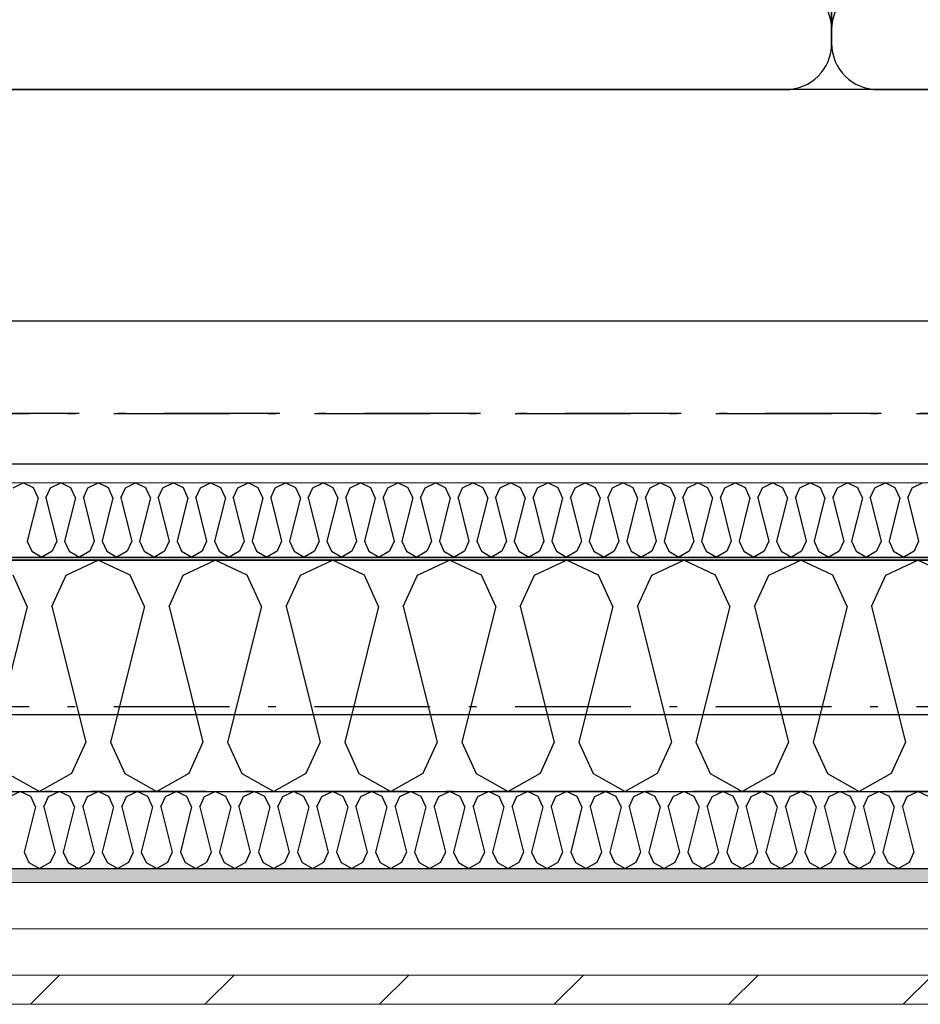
# Model space of a CAD drawing. Header units: millimetres. Extents: x -117798 to 93698, y -182207 to 252400.
# Tile 254 of 256: x -63789 to -63206, y -12305 to -11667. Entities that reach past the tile are written whole.
import ezdxf
from ezdxf.enums import TextEntityAlignment as Align

# ---------------------------------------------------------------- set-up
doc = ezdxf.new("R2010")
doc.units = ezdxf.units.MM
doc.header["$LTSCALE"] = 0.5
doc.header["$MEASUREMENT"] = 0
for name, pattern in [('Akselinje', [1500, 1000, -200, 100, -200]), ('Over snittplan', [260, 150, -50, 10, -50]), ('PLINE', [0])]:
    doc.linetypes.add(name, pattern=pattern)
for name, color, linetype in [('223- Bjelker', 7, 'Continuous'), ('232- Ikke-bærende yttervegger', 7, 'Continuous'), ('232- Ikke-bærende yttervegger (Skravur)', 7, 'Continuous'), ('232- Ikke-bærende yttervegger (Skravur)(Nye konstruksjoner)', 7, 'Continuous'), ('232- Ikke-bærende yttervegger(Nye konstruksjoner)', 7, 'Continuous'), ('235- Utvendig kledning og overflate (Skravur)(Nye konstruksjoner)', 7, 'Continuous'), ('251- Frittbærende dekker', 7, 'Continuous'), ('256- Faste himlinger og overflatebehandling(Nye konstruksjoner)', 7, 'Continuous'), ('261- Primærkonstruksjon (tak)', 7, 'Continuous'), ('262- Taktekking(Nye konstruksjoner)', 7, 'Continuous'), ('2762 Løse sittebenker_ stoler_ bord(Nye konstruksjoner)', 7, 'Continuous'), ('82-- Modullinjer', 7, 'Continuous'), ('862- M___Nettoareal(Nye konstruksjoner)', 7, 'Continuous'), ('862- M___Nettoareal(Polylinje)(Nye konstruksjoner)', 7, 'Continuous'), ('862- M___Nettoareal(Tekst)(Nye konstruksjoner)', 7, 'Continuous')]:
    doc.layers.add(name, color=color, linetype=linetype)
doc.layers.add('235- Utvendig kledning og overflate(Nye konstruksjoner)', color=7, linetype='Continuous', lineweight=0)
doc.layers.add('236- Innvendig kledning og overflate(Nye konstruksjoner)', color=7, linetype='Continuous', lineweight=0)
doc.styles.add('GENERATED_STYLE_1', font='arial.ttf')
doc.styles.add('GENERATED_STYLE_4', font='arial.ttf')

# ---------------------------------------------------------------- blocks, each defined once
blk = doc.blocks.new('Personal_A-203_8', base_point=(-63784.59, -7535.43))
at = {"layer": '862- M___Nettoareal(Polylinje)(Nye konstruksjoner)', "linetype": 'PLINE', "flags": 128}
blk.add_lwpolyline([(-67635.66, -5151.93), (-67635.66, -8254.43), (-66998.16, -8254.43), (-66998.16, -8579.43), (-67635.66, -8579.43), (-67635.66, -11724.43), (-66998.16, -11724.43), (-66998.16, -11954.43), (-61678.16, -11954.43), (-61678.16, -11916.93), (-61540.66, -11916.93), (-61540.66, -8516.93), (-61678.16, -8516.93), (-61678.16, -8316.93), (-61540.66, -8316.93), (-61540.66, -4916.93), (-61678.16, -4916.93), (-61678.16, -4716.93), (-61540.66, -4716.93), (-61540.66, -3686.93), (-66305.13, -3686.93), (-67007.42, -5151.93)], close=True, dxfattribs=at)
at = {"layer": '862- M___Nettoareal(Tekst)(Nye konstruksjoner)', "style": 'GENERATED_STYLE_1'}
for tag, height, p in [('DUMMY_862', 150, (-63902.45, -7129.47)), ('ROOM_NAME', 150, (-63902.45, -7975.67)), ('DUMMY_861', 100, (-64059.59, -7575.42)), ('ROOM_NUMBER', 100, (-64059.59, -7964.24)), ('DUMMY_863', 100, (-63666.74, -7941.38))]:
    blk.add_attdef(tag, text='', height=height, rotation=90, dxfattribs=at).set_placement(p, align=Align.TOP_LEFT)
blk = doc.blocks.new('*X136')
at = {"layer": '232- Ikke-bærende yttervegger (Skravur)', "linetype": 'PLINE'}
for p, q in [((-63759.06, -12026.73), (-63738.34, -12016.93)), ((-63717.62, -12026.73), (-63738.34, -12016.93)), ((-63683.18, -12026.73), (-63662.46, -12016.93)), ((-63641.74, -12026.73), (-63662.46, -12016.93)), ((-63607.3, -12026.73), (-63586.58, -12016.93)), ((-63565.86, -12026.73), (-63586.58, -12016.93)), ((-63531.42, -12026.73), (-63510.7, -12016.93)), ((-63489.98, -12026.73), (-63510.7, -12016.93)), ((-63455.55, -12026.73), (-63434.82, -12016.93)), ((-63414.1, -12026.73), (-63434.82, -12016.93)), ((-63379.67, -12026.73), (-63358.95, -12016.93)), ((-63338.22, -12026.73), (-63358.95, -12016.93)), ((-63303.79, -12026.73), (-63283.07, -12016.93)), ((-63262.34, -12026.73), (-63283.07, -12016.93)), ((-63227.91, -12026.73), (-63207.19, -12016.93)), ((-63186.47, -12026.73), (-63207.19, -12016.93)), ((-63784.25, -12047.05), (-63793.5, -12026.73)), ((-63768.31, -12047.05), (-63759.06, -12026.73)), ((-63708.37, -12047.05), (-63717.62, -12026.73)), ((-63692.43, -12047.05), (-63683.18, -12026.73)), ((-63632.49, -12047.05), (-63641.74, -12026.73)), ((-63616.55, -12047.05), (-63607.3, -12026.73)), ((-63556.61, -12047.05), (-63565.86, -12026.73)), ((-63540.67, -12047.05), (-63531.42, -12026.73)), ((-63480.73, -12047.05), (-63489.98, -12026.73)), ((-63464.79, -12047.05), (-63455.55, -12026.73)), ((-63404.86, -12047.05), (-63414.1, -12026.73)), ((-63388.91, -12047.05), (-63379.67, -12026.73)), ((-63328.98, -12047.05), (-63338.22, -12026.73)), ((-63313.03, -12047.05), (-63303.79, -12026.73)), ((-63253.1, -12047.05), (-63262.34, -12026.73)), ((-63237.16, -12047.05), (-63227.91, -12026.73)), ((-63784.25, -12047.05), (-63806.25, -12135.04)), ((-63768.31, -12047.05), (-63746.31, -12135.04)), ((-63708.37, -12047.05), (-63730.37, -12135.04)), ((-63692.43, -12047.05), (-63670.43, -12135.04)), ((-63632.49, -12047.05), (-63654.49, -12135.04)), ((-63616.55, -12047.05), (-63594.55, -12135.04)), ((-63556.61, -12047.05), (-63578.61, -12135.04)), ((-63540.67, -12047.05), (-63518.67, -12135.04)), ((-63480.73, -12047.05), (-63502.73, -12135.04)), ((-63464.79, -12047.05), (-63442.8, -12135.04)), ((-63404.86, -12047.05), (-63426.85, -12135.04)), ((-63388.91, -12047.05), (-63366.92, -12135.04)), ((-63328.98, -12047.05), (-63350.97, -12135.04)), ((-63313.03, -12047.05), (-63291.04, -12135.04)), ((-63253.1, -12047.05), (-63275.1, -12135.04)), ((-63237.16, -12047.05), (-63215.16, -12135.04)), ((-63746.31, -12135.04), (-63755.56, -12155.36)), ((-63730.37, -12135.04), (-63721.12, -12155.36)), ((-63670.43, -12135.04), (-63679.68, -12155.36)), ((-63654.49, -12135.04), (-63645.24, -12155.36)), ((-63594.55, -12135.04), (-63603.8, -12155.36)), ((-63578.61, -12135.04), (-63569.36, -12155.36)), ((-63518.67, -12135.04), (-63527.92, -12155.36)), ((-63502.73, -12135.04), (-63493.49, -12155.36)), ((-63442.8, -12135.04), (-63452.04, -12155.36)), ((-63426.85, -12135.04), (-63417.61, -12155.36)), ((-63366.92, -12135.04), (-63376.16, -12155.36)), ((-63350.97, -12135.04), (-63341.73, -12155.36)), ((-63291.04, -12135.04), (-63300.28, -12155.36)), ((-63275.1, -12135.04), (-63265.85, -12155.36)), ((-63215.16, -12135.04), (-63224.41, -12155.36)), ((-63797, -12155.36), (-63776.28, -12166.93)), ((-63755.56, -12155.36), (-63776.28, -12166.93)), ((-63721.12, -12155.36), (-63700.4, -12166.93)), ((-63679.68, -12155.36), (-63700.4, -12166.93)), ((-63645.24, -12155.36), (-63624.52, -12166.93)), ((-63603.8, -12155.36), (-63624.52, -12166.93)), ((-63569.36, -12155.36), (-63548.64, -12166.93)), ((-63527.92, -12155.36), (-63548.64, -12166.93)), ((-63493.49, -12155.36), (-63472.76, -12166.93)), ((-63452.04, -12155.36), (-63472.76, -12166.93)), ((-63417.61, -12155.36), (-63396.88, -12166.93)), ((-63376.16, -12155.36), (-63396.88, -12166.93)), ((-63341.73, -12155.36), (-63321.01, -12166.93)), ((-63300.28, -12155.36), (-63321.01, -12166.93)), ((-63265.85, -12155.36), (-63245.13, -12166.93)), ((-63224.41, -12155.36), (-63245.13, -12166.93))]:
    blk.add_line(p, q, dxfattribs=at)
blk = doc.blocks.new('*X358')
at = {"layer": '232- Ikke-bærende yttervegger (Skravur)(Nye konstruksjoner)', "linetype": 'PLINE'}
for p, q in [((-63793.53, -11970.07), (-63786.9, -11966.93)), ((-63780.27, -11970.07), (-63786.9, -11966.93)), ((-63769.25, -11970.07), (-63762.62, -11966.93)), ((-63755.99, -11970.07), (-63762.62, -11966.93)), ((-63744.97, -11970.07), (-63738.34, -11966.93)), ((-63731.71, -11970.07), (-63738.34, -11966.93)), ((-63720.69, -11970.07), (-63714.06, -11966.93)), ((-63707.43, -11970.07), (-63714.06, -11966.93)), ((-63696.41, -11970.07), (-63689.78, -11966.93)), ((-63683.15, -11970.07), (-63689.78, -11966.93)), ((-63672.13, -11970.07), (-63665.5, -11966.93)), ((-63658.87, -11970.07), (-63665.5, -11966.93)), ((-63647.85, -11970.07), (-63641.22, -11966.93)), ((-63634.58, -11970.07), (-63641.22, -11966.93)), ((-63623.56, -11970.07), (-63616.93, -11966.93)), ((-63610.3, -11970.07), (-63616.93, -11966.93)), ((-63599.28, -11970.07), (-63592.65, -11966.93)), ((-63586.02, -11970.07), (-63592.65, -11966.93)), ((-63575, -11970.07), (-63568.37, -11966.93)), ((-63561.74, -11970.07), (-63568.37, -11966.93)), ((-63550.72, -11970.07), (-63544.09, -11966.93)), ((-63537.46, -11970.07), (-63544.09, -11966.93)), ((-63526.44, -11970.07), (-63519.81, -11966.93)), ((-63513.18, -11970.07), (-63519.81, -11966.93)), ((-63502.16, -11970.07), (-63495.53, -11966.93)), ((-63488.9, -11970.07), (-63495.53, -11966.93)), ((-63477.88, -11970.07), (-63471.25, -11966.93)), ((-63464.62, -11970.07), (-63471.25, -11966.93)), ((-63453.6, -11970.07), (-63446.96, -11966.93)), ((-63440.33, -11970.07), (-63446.96, -11966.93)), ((-63429.31, -11970.07), (-63422.68, -11966.93)), ((-63416.05, -11970.07), (-63422.68, -11966.93)), ((-63405.03, -11970.07), (-63398.4, -11966.93)), ((-63391.77, -11970.07), (-63398.4, -11966.93)), ((-63380.75, -11970.07), (-63374.12, -11966.93)), ((-63367.49, -11970.07), (-63374.12, -11966.93)), ((-63356.47, -11970.07), (-63349.84, -11966.93)), ((-63343.21, -11970.07), (-63349.84, -11966.93)), ((-63332.19, -11970.07), (-63325.56, -11966.93)), ((-63318.93, -11970.07), (-63325.56, -11966.93)), ((-63307.91, -11970.07), (-63301.28, -11966.93)), ((-63294.65, -11970.07), (-63301.28, -11966.93)), ((-63283.63, -11970.07), (-63277, -11966.93)), ((-63270.37, -11970.07), (-63277, -11966.93)), ((-63259.35, -11970.07), (-63252.71, -11966.93)), ((-63246.08, -11970.07), (-63252.71, -11966.93)), ((-63235.06, -11970.07), (-63228.43, -11966.93)), ((-63221.8, -11970.07), (-63228.43, -11966.93)), ((-63210.78, -11970.07), (-63204.15, -11966.93)), ((-63777.31, -11976.57), (-63780.27, -11970.07)), ((-63772.21, -11976.57), (-63769.25, -11970.07)), ((-63753.03, -11976.57), (-63755.99, -11970.07)), ((-63747.93, -11976.57), (-63744.97, -11970.07)), ((-63728.75, -11976.57), (-63731.71, -11970.07)), ((-63723.65, -11976.57), (-63720.69, -11970.07)), ((-63704.47, -11976.57), (-63707.43, -11970.07)), ((-63699.37, -11976.57), (-63696.41, -11970.07)), ((-63680.19, -11976.57), (-63683.15, -11970.07)), ((-63675.09, -11976.57), (-63672.13, -11970.07)), ((-63655.91, -11976.57), (-63658.87, -11970.07)), ((-63650.8, -11976.57), (-63647.85, -11970.07)), ((-63631.63, -11976.57), (-63634.58, -11970.07)), ((-63626.52, -11976.57), (-63623.56, -11970.07)), ((-63607.34, -11976.57), (-63610.3, -11970.07)), ((-63602.24, -11976.57), (-63599.28, -11970.07)), ((-63583.06, -11976.57), (-63586.02, -11970.07)), ((-63577.96, -11976.57), (-63575, -11970.07)), ((-63558.78, -11976.57), (-63561.74, -11970.07)), ((-63553.68, -11976.57), (-63550.72, -11970.07)), ((-63534.5, -11976.57), (-63537.46, -11970.07)), ((-63529.4, -11976.57), (-63526.44, -11970.07)), ((-63510.22, -11976.57), (-63513.18, -11970.07)), ((-63505.12, -11976.57), (-63502.16, -11970.07)), ((-63485.94, -11976.57), (-63488.9, -11970.07)), ((-63480.84, -11976.57), (-63477.88, -11970.07)), ((-63461.66, -11976.57), (-63464.62, -11970.07)), ((-63456.55, -11976.57), (-63453.6, -11970.07)), ((-63437.37, -11976.57), (-63440.33, -11970.07)), ((-63432.27, -11976.57), (-63429.31, -11970.07)), ((-63413.09, -11976.57), (-63416.05, -11970.07)), ((-63407.99, -11976.57), (-63405.03, -11970.07)), ((-63388.81, -11976.57), (-63391.77, -11970.07)), ((-63383.71, -11976.57), (-63380.75, -11970.07)), ((-63364.53, -11976.57), (-63367.49, -11970.07)), ((-63359.43, -11976.57), (-63356.47, -11970.07)), ((-63340.25, -11976.57), (-63343.21, -11970.07)), ((-63335.15, -11976.57), (-63332.19, -11970.07)), ((-63315.97, -11976.57), (-63318.93, -11970.07)), ((-63310.87, -11976.57), (-63307.91, -11970.07)), ((-63291.69, -11976.57), (-63294.65, -11970.07)), ((-63286.59, -11976.57), (-63283.63, -11970.07)), ((-63267.41, -11976.57), (-63270.37, -11970.07)), ((-63262.3, -11976.57), (-63259.35, -11970.07)), ((-63243.12, -11976.57), (-63246.08, -11970.07)), ((-63238.02, -11976.57), (-63235.06, -11970.07)), ((-63218.84, -11976.57), (-63221.8, -11970.07)), ((-63213.74, -11976.57), (-63210.78, -11970.07)), ((-63777.31, -11976.57), (-63784.35, -12004.72)), ((-63772.21, -11976.57), (-63765.17, -12004.72)), ((-63753.03, -11976.57), (-63760.07, -12004.72)), ((-63747.93, -11976.57), (-63740.89, -12004.72)), ((-63728.75, -11976.57), (-63735.79, -12004.72)), ((-63723.65, -11976.57), (-63716.61, -12004.72)), ((-63704.47, -11976.57), (-63711.51, -12004.72)), ((-63699.37, -11976.57), (-63692.33, -12004.72)), ((-63680.19, -11976.57), (-63687.23, -12004.72)), ((-63675.09, -11976.57), (-63668.05, -12004.72)), ((-63655.91, -11976.57), (-63662.95, -12004.72)), ((-63650.8, -11976.57), (-63643.77, -12004.72)), ((-63631.63, -11976.57), (-63638.66, -12004.72)), ((-63626.52, -11976.57), (-63619.48, -12004.72)), ((-63607.34, -11976.57), (-63614.38, -12004.72)), ((-63602.24, -11976.57), (-63595.2, -12004.72)), ((-63583.06, -11976.57), (-63590.1, -12004.72)), ((-63577.96, -11976.57), (-63570.92, -12004.72)), ((-63558.78, -11976.57), (-63565.82, -12004.72)), ((-63553.68, -11976.57), (-63546.64, -12004.72)), ((-63534.5, -11976.57), (-63541.54, -12004.72)), ((-63529.4, -11976.57), (-63522.36, -12004.72)), ((-63510.22, -11976.57), (-63517.26, -12004.72)), ((-63505.12, -11976.57), (-63498.08, -12004.72)), ((-63485.94, -11976.57), (-63492.98, -12004.72)), ((-63480.84, -11976.57), (-63473.8, -12004.72)), ((-63461.66, -11976.57), (-63468.7, -12004.72)), ((-63456.55, -11976.57), (-63449.52, -12004.72)), ((-63437.37, -11976.57), (-63444.41, -12004.72)), ((-63432.27, -11976.57), (-63425.23, -12004.72)), ((-63413.09, -11976.57), (-63420.13, -12004.72)), ((-63407.99, -11976.57), (-63400.95, -12004.72)), ((-63388.81, -11976.57), (-63395.85, -12004.72)), ((-63383.71, -11976.57), (-63376.67, -12004.72)), ((-63364.53, -11976.57), (-63371.57, -12004.72)), ((-63359.43, -11976.57), (-63352.39, -12004.72)), ((-63340.25, -11976.57), (-63347.29, -12004.72)), ((-63335.15, -11976.57), (-63328.11, -12004.72)), ((-63315.97, -11976.57), (-63323.01, -12004.72)), ((-63310.87, -11976.57), (-63303.83, -12004.72)), ((-63291.69, -11976.57), (-63298.73, -12004.72)), ((-63286.59, -11976.57), (-63279.55, -12004.72)), ((-63267.41, -11976.57), (-63274.45, -12004.72)), ((-63262.3, -11976.57), (-63255.27, -12004.72)), ((-63243.12, -11976.57), (-63250.16, -12004.72)), ((-63238.02, -11976.57), (-63230.98, -12004.72)), ((-63218.84, -11976.57), (-63225.88, -12004.72)), ((-63213.74, -11976.57), (-63206.7, -12004.72)), ((-63784.35, -12004.72), (-63781.39, -12011.23)), ((-63765.17, -12004.72), (-63768.13, -12011.23)), ((-63760.07, -12004.72), (-63757.11, -12011.23)), ((-63740.89, -12004.72), (-63743.85, -12011.23)), ((-63735.79, -12004.72), (-63732.83, -12011.23)), ((-63716.61, -12004.72), (-63719.57, -12011.23)), ((-63711.51, -12004.72), (-63708.55, -12011.23)), ((-63692.33, -12004.72), (-63695.29, -12011.23)), ((-63687.23, -12004.72), (-63684.27, -12011.23)), ((-63668.05, -12004.72), (-63671.01, -12011.23)), ((-63662.95, -12004.72), (-63659.99, -12011.23)), ((-63643.77, -12004.72), (-63646.72, -12011.23)), ((-63638.66, -12004.72), (-63635.71, -12011.23)), ((-63619.48, -12004.72), (-63622.44, -12011.23)), ((-63614.38, -12004.72), (-63611.42, -12011.23)), ((-63595.2, -12004.72), (-63598.16, -12011.23)), ((-63590.1, -12004.72), (-63587.14, -12011.23)), ((-63570.92, -12004.72), (-63573.88, -12011.23)), ((-63565.82, -12004.72), (-63562.86, -12011.23)), ((-63546.64, -12004.72), (-63549.6, -12011.23)), ((-63541.54, -12004.72), (-63538.58, -12011.23)), ((-63522.36, -12004.72), (-63525.32, -12011.23)), ((-63517.26, -12004.72), (-63514.3, -12011.23)), ((-63498.08, -12004.72), (-63501.04, -12011.23)), ((-63492.98, -12004.72), (-63490.02, -12011.23)), ((-63473.8, -12004.72), (-63476.76, -12011.23)), ((-63468.7, -12004.72), (-63465.74, -12011.23)), ((-63449.52, -12004.72), (-63452.47, -12011.23)), ((-63444.41, -12004.72), (-63441.46, -12011.23)), ((-63425.23, -12004.72), (-63428.19, -12011.23)), ((-63420.13, -12004.72), (-63417.17, -12011.23)), ((-63400.95, -12004.72), (-63403.91, -12011.23)), ((-63395.85, -12004.72), (-63392.89, -12011.23)), ((-63376.67, -12004.72), (-63379.63, -12011.23)), ((-63371.57, -12004.72), (-63368.61, -12011.23)), ((-63352.39, -12004.72), (-63355.35, -12011.23)), ((-63347.29, -12004.72), (-63344.33, -12011.23)), ((-63328.11, -12004.72), (-63331.07, -12011.23)), ((-63323.01, -12004.72), (-63320.05, -12011.23)), ((-63303.83, -12004.72), (-63306.79, -12011.23)), ((-63298.73, -12004.72), (-63295.77, -12011.23)), ((-63279.55, -12004.72), (-63282.51, -12011.23)), ((-63274.45, -12004.72), (-63271.49, -12011.23)), ((-63255.27, -12004.72), (-63258.22, -12011.23)), ((-63250.16, -12004.72), (-63247.21, -12011.23)), ((-63230.98, -12004.72), (-63233.94, -12011.23)), ((-63225.88, -12004.72), (-63222.92, -12011.23)), ((-63206.7, -12004.72), (-63209.66, -12011.23)), ((-63781.39, -12011.23), (-63774.76, -12014.93)), ((-63768.13, -12011.23), (-63774.76, -12014.93)), ((-63757.11, -12011.23), (-63750.48, -12014.93)), ((-63743.85, -12011.23), (-63750.48, -12014.93)), ((-63732.83, -12011.23), (-63726.2, -12014.93)), ((-63719.57, -12011.23), (-63726.2, -12014.93)), ((-63708.55, -12011.23), (-63701.92, -12014.93)), ((-63695.29, -12011.23), (-63701.92, -12014.93)), ((-63684.27, -12011.23), (-63677.64, -12014.93)), ((-63671.01, -12011.23), (-63677.64, -12014.93)), ((-63659.99, -12011.23), (-63653.36, -12014.93)), ((-63646.72, -12011.23), (-63653.36, -12014.93)), ((-63635.71, -12011.23), (-63629.07, -12014.93)), ((-63622.44, -12011.23), (-63629.07, -12014.93)), ((-63611.42, -12011.23), (-63604.79, -12014.93)), ((-63598.16, -12011.23), (-63604.79, -12014.93)), ((-63587.14, -12011.23), (-63580.51, -12014.93)), ((-63573.88, -12011.23), (-63580.51, -12014.93)), ((-63562.86, -12011.23), (-63556.23, -12014.93)), ((-63549.6, -12011.23), (-63556.23, -12014.93)), ((-63538.58, -12011.23), (-63531.95, -12014.93)), ((-63525.32, -12011.23), (-63531.95, -12014.93)), ((-63514.3, -12011.23), (-63507.67, -12014.93)), ((-63501.04, -12011.23), (-63507.67, -12014.93)), ((-63490.02, -12011.23), (-63483.39, -12014.93)), ((-63476.76, -12011.23), (-63483.39, -12014.93)), ((-63465.74, -12011.23), (-63459.11, -12014.93)), ((-63452.47, -12011.23), (-63459.11, -12014.93)), ((-63441.46, -12011.23), (-63434.82, -12014.93)), ((-63428.19, -12011.23), (-63434.82, -12014.93)), ((-63417.17, -12011.23), (-63410.54, -12014.93)), ((-63403.91, -12011.23), (-63410.54, -12014.93)), ((-63392.89, -12011.23), (-63386.26, -12014.93)), ((-63379.63, -12011.23), (-63386.26, -12014.93)), ((-63368.61, -12011.23), (-63361.98, -12014.93)), ((-63355.35, -12011.23), (-63361.98, -12014.93)), ((-63344.33, -12011.23), (-63337.7, -12014.93)), ((-63331.07, -12011.23), (-63337.7, -12014.93)), ((-63320.05, -12011.23), (-63313.42, -12014.93)), ((-63306.79, -12011.23), (-63313.42, -12014.93)), ((-63295.77, -12011.23), (-63289.14, -12014.93)), ((-63282.51, -12011.23), (-63289.14, -12014.93)), ((-63271.49, -12011.23), (-63264.86, -12014.93)), ((-63258.22, -12011.23), (-63264.86, -12014.93)), ((-63247.21, -12011.23), (-63240.57, -12014.93)), ((-63233.94, -12011.23), (-63240.57, -12014.93)), ((-63222.92, -12011.23), (-63216.29, -12014.93)), ((-63209.66, -12011.23), (-63216.29, -12014.93))]:
    blk.add_line(p, q, dxfattribs=at)
blk = doc.blocks.new('*X359')
at = {"layer": '235- Utvendig kledning og overflate (Skravur)(Nye konstruksjoner)', "linetype": 'PLINE'}
for p, q in [((-63795.83, -12170.2), (-63788.93, -12166.93)), ((-63782.02, -12170.2), (-63788.93, -12166.93)), ((-63770.54, -12170.2), (-63763.63, -12166.93)), ((-63756.73, -12170.2), (-63763.63, -12166.93)), ((-63745.25, -12170.2), (-63738.34, -12166.93)), ((-63731.43, -12170.2), (-63738.34, -12166.93)), ((-63719.95, -12170.2), (-63713.05, -12166.93)), ((-63706.14, -12170.2), (-63713.05, -12166.93)), ((-63694.66, -12170.2), (-63687.75, -12166.93)), ((-63680.85, -12170.2), (-63687.75, -12166.93)), ((-63669.37, -12170.2), (-63662.46, -12166.93)), ((-63655.55, -12170.2), (-63662.46, -12166.93)), ((-63644.08, -12170.2), (-63637.17, -12166.93)), ((-63630.26, -12170.2), (-63637.17, -12166.93)), ((-63618.78, -12170.2), (-63611.88, -12166.93)), ((-63604.97, -12170.2), (-63611.88, -12166.93)), ((-63593.49, -12170.2), (-63586.58, -12166.93)), ((-63579.67, -12170.2), (-63586.58, -12166.93)), ((-63568.2, -12170.2), (-63561.29, -12166.93)), ((-63554.38, -12170.2), (-63561.29, -12166.93)), ((-63542.9, -12170.2), (-63536, -12166.93)), ((-63529.09, -12170.2), (-63536, -12166.93)), ((-63517.61, -12170.2), (-63510.7, -12166.93)), ((-63503.8, -12170.2), (-63510.7, -12166.93)), ((-63492.32, -12170.2), (-63485.41, -12166.93)), ((-63478.5, -12170.2), (-63485.41, -12166.93)), ((-63467.02, -12170.2), (-63460.12, -12166.93)), ((-63453.21, -12170.2), (-63460.12, -12166.93)), ((-63441.73, -12170.2), (-63434.82, -12166.93)), ((-63427.92, -12170.2), (-63434.82, -12166.93)), ((-63416.44, -12170.2), (-63409.53, -12166.93)), ((-63402.62, -12170.2), (-63409.53, -12166.93)), ((-63391.15, -12170.2), (-63384.24, -12166.93)), ((-63377.33, -12170.2), (-63384.24, -12166.93)), ((-63365.85, -12170.2), (-63358.95, -12166.93)), ((-63352.04, -12170.2), (-63358.95, -12166.93)), ((-63340.56, -12170.2), (-63333.65, -12166.93)), ((-63326.75, -12170.2), (-63333.65, -12166.93)), ((-63315.27, -12170.2), (-63308.36, -12166.93)), ((-63301.45, -12170.2), (-63308.36, -12166.93)), ((-63289.97, -12170.2), (-63283.07, -12166.93)), ((-63276.16, -12170.2), (-63283.07, -12166.93)), ((-63264.68, -12170.2), (-63257.77, -12166.93)), ((-63250.87, -12170.2), (-63257.77, -12166.93)), ((-63239.39, -12170.2), (-63232.48, -12166.93)), ((-63225.57, -12170.2), (-63232.48, -12166.93)), ((-63214.09, -12170.2), (-63207.19, -12166.93)), ((-63200.28, -12170.2), (-63207.19, -12166.93)), ((-63778.94, -12176.97), (-63782.02, -12170.2)), ((-63773.62, -12176.97), (-63770.54, -12170.2)), ((-63753.64, -12176.97), (-63756.73, -12170.2)), ((-63748.33, -12176.97), (-63745.25, -12170.2)), ((-63728.35, -12176.97), (-63731.43, -12170.2)), ((-63723.04, -12176.97), (-63719.95, -12170.2)), ((-63703.06, -12176.97), (-63706.14, -12170.2)), ((-63697.74, -12176.97), (-63694.66, -12170.2)), ((-63677.76, -12176.97), (-63680.85, -12170.2)), ((-63672.45, -12176.97), (-63669.37, -12170.2)), ((-63652.47, -12176.97), (-63655.55, -12170.2)), ((-63647.16, -12176.97), (-63644.08, -12170.2)), ((-63627.18, -12176.97), (-63630.26, -12170.2)), ((-63621.86, -12176.97), (-63618.78, -12170.2)), ((-63601.89, -12176.97), (-63604.97, -12170.2)), ((-63596.57, -12176.97), (-63593.49, -12170.2)), ((-63576.59, -12176.97), (-63579.67, -12170.2)), ((-63571.28, -12176.97), (-63568.2, -12170.2)), ((-63551.3, -12176.97), (-63554.38, -12170.2)), ((-63545.99, -12176.97), (-63542.9, -12170.2)), ((-63526.01, -12176.97), (-63529.09, -12170.2)), ((-63520.69, -12176.97), (-63517.61, -12170.2)), ((-63500.71, -12176.97), (-63503.8, -12170.2)), ((-63495.4, -12176.97), (-63492.32, -12170.2)), ((-63475.42, -12176.97), (-63478.5, -12170.2)), ((-63470.11, -12176.97), (-63467.02, -12170.2)), ((-63450.13, -12176.97), (-63453.21, -12170.2)), ((-63444.81, -12176.97), (-63441.73, -12170.2)), ((-63424.83, -12176.97), (-63427.92, -12170.2)), ((-63419.52, -12176.97), (-63416.44, -12170.2)), ((-63399.54, -12176.97), (-63402.62, -12170.2)), ((-63394.23, -12176.97), (-63391.15, -12170.2)), ((-63374.25, -12176.97), (-63377.33, -12170.2)), ((-63368.93, -12176.97), (-63365.85, -12170.2)), ((-63348.96, -12176.97), (-63352.04, -12170.2)), ((-63343.64, -12176.97), (-63340.56, -12170.2)), ((-63323.66, -12176.97), (-63326.75, -12170.2)), ((-63318.35, -12176.97), (-63315.27, -12170.2)), ((-63298.37, -12176.97), (-63301.45, -12170.2)), ((-63293.06, -12176.97), (-63289.97, -12170.2)), ((-63273.08, -12176.97), (-63276.16, -12170.2)), ((-63267.76, -12176.97), (-63264.68, -12170.2)), ((-63247.78, -12176.97), (-63250.87, -12170.2)), ((-63242.47, -12176.97), (-63239.39, -12170.2)), ((-63222.49, -12176.97), (-63225.57, -12170.2)), ((-63217.18, -12176.97), (-63214.09, -12170.2)), ((-63778.94, -12176.97), (-63786.27, -12206.3)), ((-63773.62, -12176.97), (-63766.29, -12206.3)), ((-63753.64, -12176.97), (-63760.98, -12206.3)), ((-63748.33, -12176.97), (-63741, -12206.3)), ((-63728.35, -12176.97), (-63735.68, -12206.3)), ((-63723.04, -12176.97), (-63715.7, -12206.3)), ((-63703.06, -12176.97), (-63710.39, -12206.3)), ((-63697.74, -12176.97), (-63690.41, -12206.3)), ((-63677.76, -12176.97), (-63685.1, -12206.3)), ((-63672.45, -12176.97), (-63665.12, -12206.3)), ((-63652.47, -12176.97), (-63659.8, -12206.3)), ((-63647.16, -12176.97), (-63639.83, -12206.3)), ((-63627.18, -12176.97), (-63634.51, -12206.3)), ((-63621.86, -12176.97), (-63614.53, -12206.3)), ((-63601.89, -12176.97), (-63609.22, -12206.3)), ((-63596.57, -12176.97), (-63589.24, -12206.3)), ((-63576.59, -12176.97), (-63583.93, -12206.3)), ((-63571.28, -12176.97), (-63563.95, -12206.3)), ((-63551.3, -12176.97), (-63558.63, -12206.3)), ((-63545.99, -12176.97), (-63538.65, -12206.3)), ((-63526.01, -12176.97), (-63533.34, -12206.3)), ((-63520.69, -12176.97), (-63513.36, -12206.3)), ((-63500.71, -12176.97), (-63508.05, -12206.3)), ((-63495.4, -12176.97), (-63488.07, -12206.3)), ((-63475.42, -12176.97), (-63482.75, -12206.3)), ((-63470.11, -12176.97), (-63462.77, -12206.3)), ((-63450.13, -12176.97), (-63457.46, -12206.3)), ((-63444.81, -12176.97), (-63437.48, -12206.3)), ((-63424.83, -12176.97), (-63432.17, -12206.3)), ((-63419.52, -12176.97), (-63412.19, -12206.3)), ((-63399.54, -12176.97), (-63406.87, -12206.3)), ((-63394.23, -12176.97), (-63386.9, -12206.3)), ((-63374.25, -12176.97), (-63381.58, -12206.3)), ((-63368.93, -12176.97), (-63361.6, -12206.3)), ((-63348.96, -12176.97), (-63356.29, -12206.3)), ((-63343.64, -12176.97), (-63336.31, -12206.3)), ((-63323.66, -12176.97), (-63331, -12206.3)), ((-63318.35, -12176.97), (-63311.02, -12206.3)), ((-63298.37, -12176.97), (-63305.7, -12206.3)), ((-63293.06, -12176.97), (-63285.72, -12206.3)), ((-63273.08, -12176.97), (-63280.41, -12206.3)), ((-63267.76, -12176.97), (-63260.43, -12206.3)), ((-63247.78, -12176.97), (-63255.12, -12206.3)), ((-63242.47, -12176.97), (-63235.14, -12206.3)), ((-63222.49, -12176.97), (-63229.82, -12206.3)), ((-63217.18, -12176.97), (-63209.84, -12206.3)), ((-63786.27, -12206.3), (-63783.19, -12213.07)), ((-63766.29, -12206.3), (-63769.37, -12213.07)), ((-63760.98, -12206.3), (-63757.89, -12213.07)), ((-63741, -12206.3), (-63744.08, -12213.07)), ((-63735.68, -12206.3), (-63732.6, -12213.07)), ((-63715.7, -12206.3), (-63718.79, -12213.07)), ((-63710.39, -12206.3), (-63707.31, -12213.07)), ((-63690.41, -12206.3), (-63693.49, -12213.07)), ((-63685.1, -12206.3), (-63682.01, -12213.07)), ((-63665.12, -12206.3), (-63668.2, -12213.07)), ((-63659.8, -12206.3), (-63656.72, -12213.07)), ((-63639.83, -12206.3), (-63642.91, -12213.07)), ((-63634.51, -12206.3), (-63631.43, -12213.07)), ((-63614.53, -12206.3), (-63617.61, -12213.07)), ((-63609.22, -12206.3), (-63606.14, -12213.07)), ((-63589.24, -12206.3), (-63592.32, -12213.07)), ((-63583.93, -12206.3), (-63580.84, -12213.07)), ((-63563.95, -12206.3), (-63567.03, -12213.07)), ((-63558.63, -12206.3), (-63555.55, -12213.07)), ((-63538.65, -12206.3), (-63541.74, -12213.07)), ((-63533.34, -12206.3), (-63530.26, -12213.07)), ((-63513.36, -12206.3), (-63516.44, -12213.07)), ((-63508.05, -12206.3), (-63504.96, -12213.07)), ((-63488.07, -12206.3), (-63491.15, -12213.07)), ((-63482.75, -12206.3), (-63479.67, -12213.07)), ((-63462.77, -12206.3), (-63465.86, -12213.07)), ((-63457.46, -12206.3), (-63454.38, -12213.07)), ((-63437.48, -12206.3), (-63440.56, -12213.07)), ((-63432.17, -12206.3), (-63429.08, -12213.07)), ((-63412.19, -12206.3), (-63415.27, -12213.07)), ((-63406.87, -12206.3), (-63403.79, -12213.07)), ((-63386.9, -12206.3), (-63389.98, -12213.07)), ((-63381.58, -12206.3), (-63378.5, -12213.07)), ((-63361.6, -12206.3), (-63364.68, -12213.07)), ((-63356.29, -12206.3), (-63353.21, -12213.07)), ((-63336.31, -12206.3), (-63339.39, -12213.07)), ((-63331, -12206.3), (-63327.91, -12213.07)), ((-63311.02, -12206.3), (-63314.1, -12213.07)), ((-63305.7, -12206.3), (-63302.62, -12213.07)), ((-63285.72, -12206.3), (-63288.81, -12213.07)), ((-63280.41, -12206.3), (-63277.33, -12213.07)), ((-63260.43, -12206.3), (-63263.51, -12213.07)), ((-63255.12, -12206.3), (-63252.03, -12213.07)), ((-63235.14, -12206.3), (-63238.22, -12213.07)), ((-63229.82, -12206.3), (-63226.74, -12213.07)), ((-63209.84, -12206.3), (-63212.93, -12213.07)), ((-63783.19, -12213.07), (-63776.28, -12216.93)), ((-63769.37, -12213.07), (-63776.28, -12216.93)), ((-63757.89, -12213.07), (-63750.99, -12216.93)), ((-63744.08, -12213.07), (-63750.99, -12216.93)), ((-63732.6, -12213.07), (-63725.69, -12216.93)), ((-63718.79, -12213.07), (-63725.69, -12216.93)), ((-63707.31, -12213.07), (-63700.4, -12216.93)), ((-63693.49, -12213.07), (-63700.4, -12216.93)), ((-63682.01, -12213.07), (-63675.11, -12216.93)), ((-63668.2, -12213.07), (-63675.11, -12216.93)), ((-63656.72, -12213.07), (-63649.81, -12216.93)), ((-63642.91, -12213.07), (-63649.81, -12216.93)), ((-63631.43, -12213.07), (-63624.52, -12216.93)), ((-63617.61, -12213.07), (-63624.52, -12216.93)), ((-63606.14, -12213.07), (-63599.23, -12216.93)), ((-63592.32, -12213.07), (-63599.23, -12216.93)), ((-63580.84, -12213.07), (-63573.94, -12216.93)), ((-63567.03, -12213.07), (-63573.94, -12216.93)), ((-63555.55, -12213.07), (-63548.64, -12216.93)), ((-63541.74, -12213.07), (-63548.64, -12216.93)), ((-63530.26, -12213.07), (-63523.35, -12216.93)), ((-63516.44, -12213.07), (-63523.35, -12216.93)), ((-63504.96, -12213.07), (-63498.06, -12216.93)), ((-63491.15, -12213.07), (-63498.06, -12216.93)), ((-63479.67, -12213.07), (-63472.76, -12216.93)), ((-63465.86, -12213.07), (-63472.76, -12216.93)), ((-63454.38, -12213.07), (-63447.47, -12216.93)), ((-63440.56, -12213.07), (-63447.47, -12216.93)), ((-63429.08, -12213.07), (-63422.18, -12216.93)), ((-63415.27, -12213.07), (-63422.18, -12216.93)), ((-63403.79, -12213.07), (-63396.88, -12216.93)), ((-63389.98, -12213.07), (-63396.88, -12216.93)), ((-63378.5, -12213.07), (-63371.59, -12216.93)), ((-63364.68, -12213.07), (-63371.59, -12216.93)), ((-63353.21, -12213.07), (-63346.3, -12216.93)), ((-63339.39, -12213.07), (-63346.3, -12216.93)), ((-63327.91, -12213.07), (-63321.01, -12216.93)), ((-63314.1, -12213.07), (-63321.01, -12216.93)), ((-63302.62, -12213.07), (-63295.71, -12216.93)), ((-63288.81, -12213.07), (-63295.71, -12216.93)), ((-63277.33, -12213.07), (-63270.42, -12216.93)), ((-63263.51, -12213.07), (-63270.42, -12216.93)), ((-63252.03, -12213.07), (-63245.13, -12216.93)), ((-63238.22, -12213.07), (-63245.13, -12216.93)), ((-63226.74, -12213.07), (-63219.83, -12216.93)), ((-63212.93, -12213.07), (-63219.83, -12216.93))]:
    blk.add_line(p, q, dxfattribs=at)
blk = doc.blocks.new('Standard grid marker[103]', base_point=(20739.46, -12016.93))
at = {"layer": '82-- Modullinjer', "linetype": 'Akselinje'}
blk.add_line((20539.46, -12016.93), (-81321.28, -12016.93), dxfattribs=at)
at = {"layer": '82-- Modullinjer', "style": 'GENERATED_STYLE_4'}
for tag, p in [('AC_MarkerText_1_1', (-81898.78, -12056.93)), ('AC_MarkerText_1_0', (20861.96, -12056.93))]:
    blk.add_attdef(tag, text='', height=175, rotation=90, dxfattribs=at).set_placement(p, align=Align.TOP_CENTER)
blk = doc.blocks.new('Hjørnesofa 03[218]', base_point=(-61667.26, -11861.89))
at = {"layer": '2762 Løse sittebenker_ stoler_ bord(Nye konstruksjoner)', "linetype": 'PLINE'}
for p, q in [((-63263.06, -11600.28), (-63263.06, -11672.96)), ((-63263.06, -11672.96), (-63263.06, -11600.28)), ((-63263.06, -11672.96), (-63263.06, -11681.89)), ((-63263.06, -11681.89), (-63263.06, -11672.96)), ((-62538.87, -11711.89), (-63987.26, -11711.89)), ((-63987.26, -11711.89), (-63293.06, -11711.89)), ((-63233.06, -11711.89), (-62538.87, -11711.89)), ((-63987.26, -11861.89), (-62538.87, -11861.89))]:
    blk.add_line(p, q, dxfattribs=at)
for centre, start, end in [((-63293.06, -11672.96), 0, 90), ((-63233.06, -11672.96), 90, 180), ((-63293.06, -11681.89), 270, 0), ((-63233.06, -11681.89), 180, 270)]:
    blk.add_arc(centre, 30, start, end, dxfattribs=at)

msp = doc.modelspace()

# ---------------------------------------------------------------- hatches: boundary and pattern name
at = {"layer": '232- Ikke-bærende yttervegger (Skravur)(Nye konstruksjoner)', "linetype": 'Continuous'}
h = msp.add_hatch(dxfattribs=at)
h.set_pattern_fill('Gips', color=256, style=0, pattern_type=2)
h.set_pattern_definition([(0, (0, 0), (0, 86.60254), [0, -50]), (0, (25, 43.3), (0, 86.60254), [0, -50])])
h.paths.add_polyline_path([(-65953.16, -11966.93), (-61678.16, -11966.93), (-61678.16, -11954.43), (-65953.16, -11954.43)])
msp.add_hatch(color=256, dxfattribs=at).paths.add_polyline_path([(-65953.16, -12014.93), (-65953.16, -12016.93), (-61678.16, -12016.93), (-61678.16, -12014.93)])
at = {"layer": '235- Utvendig kledning og overflate (Skravur)(Nye konstruksjoner)', "linetype": 'Continuous'}
h = msp.add_hatch(dxfattribs=at)
h.set_pattern_fill('Prikker_tett', color=256, style=0, pattern_type=2)
h.set_pattern_definition([(0, (0, 0), (0, 43.30127), [0, -25]), (0, (12.5, 21.65), (0, 43.30127), [0, -25])])
h.paths.add_polyline_path([(-61278.16, -12216.93), (-64973.16, -12216.93), (-64973.16, -12225.93), (-61278.16, -12225.93)])
h = msp.add_hatch(dxfattribs=at)
h.set_pattern_fill('Skrålinjer_2', color=256, style=0, pattern_type=2)
h.set_pattern_definition([(45, (0, 0), (-56.56854, 56.56854), [80, 0])])
h.paths.add_polyline_path([(-61209.16, -12285.93), (-64973.16, -12285.93), (-64973.16, -12304.93), (-61209.16, -12304.93)])

# ---------------------------------------------------------------- linework, layer by layer
at = {"layer": '223- Bjelker', "linetype": 'Over snittplan', "flags": 128}
for points in [[(-75168.16, -11921.93), (-61372.37, -11921.93)], [(-75168.16, -12111.93), (-61372.37, -12111.93)]]:
    msp.add_lwpolyline(points, dxfattribs=at)
at = {"layer": '232- Ikke-bærende yttervegger', "linetype": 'PLINE', "flags": 128}
for points in [[(-61678.16, -12016.93), (-65953.16, -12016.93)], [(-64973.16, -12166.93), (-61678.16, -12166.93)]]:
    msp.add_lwpolyline(points, dxfattribs=at)
at = {"layer": '232- Ikke-bærende yttervegger(Nye konstruksjoner)', "linetype": 'PLINE'}
msp.add_line((-65953.16, -12014.93), (-61678.16, -12014.93), dxfattribs=at)
at = {"layer": '232- Ikke-bærende yttervegger(Nye konstruksjoner)', "linetype": 'PLINE', "flags": 128}
msp.add_lwpolyline([(-65953.16, -12016.93), (-61678.16, -12016.93)], dxfattribs=at)
at = {"layer": '235- Utvendig kledning og overflate(Nye konstruksjoner)', "linetype": 'PLINE'}
for p, q in [((-64973.16, -12216.93), (-61328.16, -12216.93)), ((-64973.16, -12225.93), (-61278.16, -12225.93)), ((-64973.16, -12255.93), (-61269.16, -12255.93)), ((-64973.16, -12285.93), (-61239.16, -12285.93))]:
    msp.add_line(p, q, dxfattribs=at)
at = {"layer": '235- Utvendig kledning og overflate(Nye konstruksjoner)', "linetype": 'PLINE', "flags": 128}
for points in [[(-61328.16, -12166.93), (-64973.16, -12166.93)], [(-64973.16, -12304.93), (-61209.16, -12304.93)]]:
    msp.add_lwpolyline(points, dxfattribs=at)
at = {"layer": '236- Innvendig kledning og overflate(Nye konstruksjoner)', "linetype": 'PLINE'}
msp.add_line((-61678.16, -11966.93), (-65953.16, -11966.93), dxfattribs=at)
at = {"layer": '236- Innvendig kledning og overflate(Nye konstruksjoner)', "linetype": 'PLINE', "flags": 128}
msp.add_lwpolyline([(-61678.16, -11954.43), (-65953.16, -11954.43)], dxfattribs=at)
at = {"layer": '251- Frittbærende dekker', "linetype": 'PLINE', "flags": 128}
msp.add_lwpolyline([(-75168.16, 2483.07), (-75168.16, -12116.93), (-61378.16, -12116.93), (-61378.16, -3686.93), (-64953.16, -3686.93), (-64953.16, -1116.93), (-61378.16, -1116.93), (-61378.16, 1683.07), (-62078.16, 1683.07), (-62078.16, 2383.07), (-62878.16, 2383.07), (-62878.16, 4683.07), (-74978.16, 4683.07), (-74978.16, 2483.07)], close=True, dxfattribs=at)
at = {"layer": '256- Faste himlinger og overflatebehandling(Nye konstruksjoner)', "linetype": 'Over snittplan', "flags": 128}
msp.add_lwpolyline([(-61540.66, -11921.93), (-67010.66, -11921.93)], dxfattribs=at)
at = {"layer": '261- Primærkonstruksjon (tak)', "linetype": 'Over snittplan', "flags": 128}
msp.add_lwpolyline([(-61328.16, -12166.93), (-75218.16, -12166.93)], dxfattribs=at)
at = {"layer": '261- Primærkonstruksjon (tak)', "linetype": 'PLINE', "flags": 128}
msp.add_lwpolyline([(-64973.16, -12166.93), (-61323.16, -12166.93)], dxfattribs=at)
at = {"layer": '262- Taktekking(Nye konstruksjoner)', "linetype": 'PLINE', "flags": 128}
msp.add_lwpolyline([(-64923.16, -12216.93), (-61278.16, -12216.93)], dxfattribs=at)

# ---------------------------------------------------------------- block references
at = {"layer": '232- Ikke-bærende yttervegger'}
msp.add_blockref('*X136', (0, 0), dxfattribs=at)
at = {"layer": '232- Ikke-bærende yttervegger(Nye konstruksjoner)'}
msp.add_blockref('*X358', (0, 0), dxfattribs=at)
at = {"layer": '235- Utvendig kledning og overflate(Nye konstruksjoner)'}
msp.add_blockref('*X359', (0, 0), dxfattribs=at)
at = {"layer": '2762 Løse sittebenker_ stoler_ bord(Nye konstruksjoner)', "linetype": 'PLINE'}
msp.add_blockref('Hjørnesofa 03[218]', (-61667.26, -11861.89), dxfattribs=at)
at = {"layer": '82-- Modullinjer', "linetype": 'PLINE'}
msp.add_blockref('Standard grid marker[103]', (20739.46, -12016.93), dxfattribs=at)
at = {"layer": '862- M___Nettoareal(Nye konstruksjoner)', "linetype": 'Continuous'}
msp.add_blockref('Personal_A-203_8', (-63784.59, -7535.43), dxfattribs=at)

doc.saveas('drawing.dxf')
